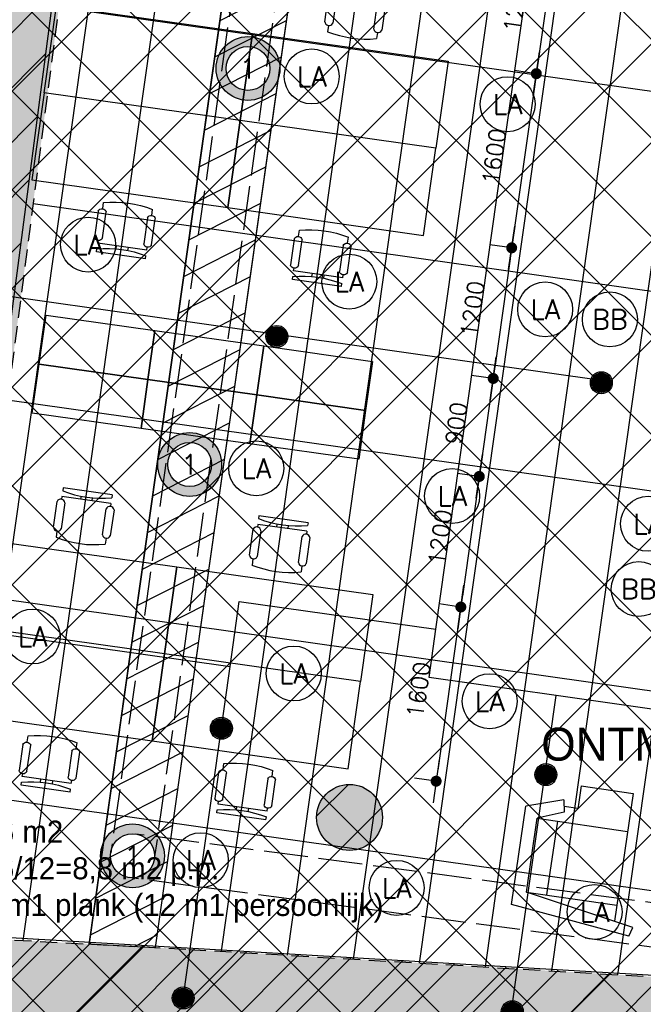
# Model space of a CAD drawing. Header units: millimetres. Extents: x -4107 to 114693, y -37499 to 54671.
# Tile 11 of 156: x 29705 to 35379, y 21328 to 30285. Entities that reach past the tile are written whole.
import ezdxf
from ezdxf.enums import TextEntityAlignment as Align

# ---------------------------------------------------------------- set-up
doc = ezdxf.new("R2010")
doc.units = ezdxf.units.MM
doc.header["$LTSCALE"] = 50
for name, pattern in [('B0702', [4.6875, 3.125, -1.5625]), ('XREF_06_Vloergoot installaties$0$E_GOOT5', [10, 8, -2]), ('XREF_06_werkset$0$B0702', [4.6875, 3.125, -1.5625])]:
    doc.linetypes.add(name, pattern=pattern)
for name, color, linetype in [('FOK_ BRANDSLANGHASPELS', 2, 'Continuous'), ('FOK_05---_TEKST_25', 2, 'Continuous'), ('FOK_08---_MAATVOERING', 2, 'Continuous'), ('FOK_22_BINNENWANDEN', 2, 'Continuous'), ('FOK_82_LOS MEUBILAIR', 1, 'Continuous'), ('XREF_06_PLAFOND$0$AA00VV4-_SOLID252', 254, 'Continuous'), ('XREF_06_PLAFOND$0$AA45----_PLAFONDAFW', 1, 'Continuous'), ('XREF_06_PLAFOND$0$AI45----_PLAFONDAFW', 2, 'Continuous'), ('XREF_06_Sprinkler installatie$0$WL$1----', 3, 'Continuous'), ('XREF_06_Sprinkler installatie$0$WL524---', 4, 'Continuous'), ('XREF_06_Sprinkler installatie$0$WL6516--', 4, 'Continuous'), ('XREF_06_verlichting$0$EL6311--', 3, 'Continuous'), ('XREF_06_Vloergoot installaties$0$EL6131--_VG', 3, 'Continuous'), ('XREF_06_Vloergoot installaties$0$EL6222--', 3, 'Continuous'), ('XREF_06_werkset$0$AA28G---_PREFABBETON', 242, 'Continuous'), ('XREF_06_werkset$0$AI35----_PLAFONDS', 242, 'Continuous'), ('XREF_06_werkset$0$AL28G---_PREFABBETON', 4, 'Continuous')]:
    doc.layers.add(name, color=color, linetype=linetype)
doc.styles.add('FOK-DIM', font='romans.shx')
doc.styles.add('XREF_06_Sprinkler installatie$0$Standard', font='txt')
doc.styles.add('XREF_06_verlichting$0$BURO-018', font='simplex.shx', dxfattribs={"height": 180})
doc.styles.add('XREF_06_Vloergoot installaties$0$BURO-018', font='simplex.shx', dxfattribs={"height": 180})
doc.dimstyles.new('FOK-100', dxfattribs={"dimscale": 100, "dimtxt": 1.5, "dimasz": 1, "dimexe": 2, "dimexo": 0, "dimgap": 2, "dimtad": 1, "dimdec": 0, "dimzin": 11, "dimdsep": 46, "dimtxsty": 'FOK-DIM', "dimblk1": 'DOT', "dimblk2": 'DOT', "dimsah": 1, "dimcen": 2.5, "dimclrd": 256, "dimclre": 256, "dimclrt": 256, "dimadec": 0, "dimazin": 0, "dimtfac": 1, "dimtdec": 0, "dimtix": 1, "dimtmove": 2, "dimatfit": 3, "dimldrblk": 'DOT', "dimfxl": 2, "dimtolj": 1, "dimtzin": 0, "dimarcsym": 0})

# ---------------------------------------------------------------- blocks, each defined once
blk = doc.blocks.new('XREF_06_Sprinkler installatie$0$SP-KOP02')
at = {"color": 0, "linetype": 'Continuous'}
for p, q in [((-0.875, -0.023), (0.023, 0.875)), ((-0.847, -0.219), (0.219, 0.847)), ((-0.843, 0.233), (-0.233, 0.843)), ((-0.786, -0.383), (0.383, 0.786)), ((-0.702, -0.523), (0.523, 0.702)), ((-0.595, -0.641), (0.641, 0.595)), ((-0.469, -0.739), (0.739, 0.469)), ((-0.32, -0.815), (0.815, 0.32)), ((-0.144, -0.863), (0.863, 0.144)), ((0.072, -0.872), (0.872, -0.072)), ((0.381, -0.788), (0.788, -0.381))]:
    blk.add_line(p, q, dxfattribs=at)
at = {"color": 0, "linetype": 'Continuous', "const_width": 0.875}
blk.add_lwpolyline([(-0.438, 0, 1), (0.438, 0, 1)], format="xyb", close=True, dxfattribs=at)
at = {"color": 0, "linetype": 'Continuous'}
for radius in [1, 0.875]:
    blk.add_circle((0, 0), radius, dxfattribs=at)
at = {"color": 0, "linetype": 'Continuous', "style": 'XREF_06_Sprinkler installatie$0$Standard', "flags": 1}
for tag, p in [('SP_MATCODE', (2, 2)), ('SP_TEMP', (2, -3)), ('SP_DOORL', (2, -5)), ('SP_KFACT', (2, -7)), ('SP_SPRHK', (2, -9)), ('SP_KLEP', (2, -11))]:
    blk.add_attdef(tag, p, '', height=1, dxfattribs=at)
blk = doc.blocks.new('XREF_06_Sprinkler installatie')
at = {"layer": 'XREF_06_Sprinkler installatie$0$WL$1----'}
h = blk.add_hatch(dxfattribs=at)
h.set_pattern_fill('JIS_WOOD', color=256, scale=500, style=0)
h.set_pattern_definition([(45, (0, -36464.7), (-250, 250), [])])
h.paths.add_polyline_path([(30743.8, 36094.7), (95370.7, 36094.7), (86389.5, -27327.7), (59723.1, -18673.6), (68740.5, 7763.6), (69241.7, 10785.2), (68849, 13405.9), (67638.6, 16023.5), (65645.6, 18159.9), (63178.4, 19545.4), (60388.2, 20131.5), (28895, 21976)], flags=16)
h.paths.add_polyline_path([(29853.9, 37108.7), (96538.4, 37108.7), (87224.3, -28664.7), (58653.6, -19392.5), (68002.1, 8015.3), (68349.5, 9912.5), (68461.1, 10706.3), (68321.4, 11469.3), (68229.8, 12765.7), (68109.2, 13218.5), (67906.9, 13527.4), (67399.1, 14920.6), (67172.5, 15065.3), (66709.9, 15980.2), (66021.2, 16693), (65104.6, 17592.2), (63974.8, 18325.8), (62832.6, 18841.7), (59822.5, 19383.9), (28023.7, 21252.6)])
blk.add_lwpolyline([(30743.8, 36094.7), (95370.7, 36094.7), (86389.5, -27327.7), (59723.1, -18673.6), (68740.5, 7763.6), (69241.7, 10785.2), (68849, 13405.9), (67638.6, 16023.5), (65645.6, 18159.9), (63178.4, 19545.4), (60388.2, 20131.5), (28895, 21976)], close=True, dxfattribs=at)
at = {"layer": 'XREF_06_Sprinkler installatie$0$WL524---'}
for p, q in [((33491.3, 24739.3), (34337.1, 30712.2)), ((29256.7, 27819.5), (34974.8, 27009.8)), ((31618.9, 24400.2), (31702.8, 24992.6)), ((31702.8, 24992.6), (33491.3, 24739.3)), ((28861.6, 24790.6), (31618.9, 24400.2)), ((33429.3, 24301.1), (33491.3, 24739.3)), ((31185.2, 21337.6), (31618.9, 24400.2)), ((34586.6, 24137.2), (33429.3, 24301.1)), ((34178.1, 21252.2), (34586.6, 24137.2)), ((36480.8, 23868.9), (34586.6, 24137.2))]:
    blk.add_line(p, q, dxfattribs=at)
at = {"layer": 'XREF_06_Sprinkler installatie$0$WL6516--', "xscale": 99.9999999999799, "yscale": 100, "zscale": 100, "rotation": 7.589429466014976}
for p in [(32044.8, 27403.2), (34997, 26982.1), (31540.1, 23838.7), (34492.3, 23417.6), (31192.7, 21385.7), (34186.8, 21260.7)]:
    blk.add_blockref('XREF_06_Sprinkler installatie$0$SP-KOP02', p, dxfattribs=at)
blk = doc.blocks.new('XREF_06_Vloergoot installaties$0$E00415')
at = {"linetype": 'Continuous'}
h = blk.add_hatch(color=0, dxfattribs=at)
edge = h.paths.add_edge_path()
edge.add_arc((0, 0), 2.9, 0, 360)
edge = h.paths.add_edge_path(flags=16)
edge.add_arc((0, 0), 2, 0, 360)
at = {"color": 0, "linetype": 'Continuous'}
for radius in [2.9, 2]:
    blk.add_circle((0, 0), radius, dxfattribs=at)
at = {"color": 0, "linetype": 'Continuous', "style": 'XREF_06_Vloergoot installaties$0$BURO-018'}
for tag, p in [('E_GKAST', (0, 8)), ('E_GROEP', (0, 5)), ('E_SGROEP', (4.5, 5))]:
    blk.add_attdef(tag, text='', height=1.8, dxfattribs=at).set_placement(p, align=Align.MIDDLE)
at = {"color": 0, "linetype": 'Continuous', "style": 'XREF_06_Vloergoot installaties$0$BURO-018', "flags": 1}
for tag, p in [('E_VERMCODE', (13, 5)), ('E_MATCODE', (0, 0))]:
    blk.add_attdef(tag, text='', height=1.8, dxfattribs=at).set_placement(p, align=Align.MIDDLE)
blk = doc.blocks.new('XREF_06_Vloergoot installaties')
at = {"layer": 'XREF_06_Vloergoot installaties$0$EL6131--_VG', "linetype": 'XREF_06_Vloergoot installaties$0$E_GOOT5'}
for p, q in [((32087.5, 33677.9), (30533.6, 22707)), ((32427.3, 33224.3), (30929.6, 22650.9)), ((39760, 21678), (30758, 22877.2)), ((39707.2, 21281.5), (30705.2, 22480.7))]:
    blk.add_line(p, q, dxfattribs=at)
at = {"layer": 'XREF_06_Vloergoot installaties$0$EL6222--'}
ref = blk.add_blockref('XREF_06_Vloergoot installaties$0$E00415', (31782.1, 29841), dxfattribs=dict(at, xscale=99.99999999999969, yscale=100, zscale=100, rotation=352.2551880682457))
ref.add_attrib('E_GROEP', '1', dxfattribs={"layer": '0', "color": 1, "linetype": 'Continuous', "height": 180, "style": 'XREF_06_Vloergoot installaties$0$BURO-018'}).set_placement((31782.1, 29841), align=Align.MIDDLE)
ref = blk.add_blockref('XREF_06_Vloergoot installaties$0$E00415', (31251.6, 26238.7), dxfattribs=dict(at, xscale=99.99999999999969, yscale=100, zscale=100, rotation=352.2551880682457))
ref.add_attrib('E_GROEP', '1', dxfattribs={"layer": '0', "color": 1, "linetype": 'Continuous', "height": 180, "style": 'XREF_06_Vloergoot installaties$0$BURO-018'}).set_placement((31251.6, 26238.7), align=Align.MIDDLE)
ref = blk.add_blockref('XREF_06_Vloergoot installaties$0$E00415', (30731.6, 22678.9), dxfattribs=dict(at, xscale=99.99999999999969, yscale=100, zscale=100, rotation=352.2551880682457))
ref.add_attrib('E_GROEP', '1', dxfattribs={"layer": '0', "color": 1, "linetype": 'Continuous', "height": 180, "style": 'XREF_06_Vloergoot installaties$0$BURO-018'}).set_placement((30731.6, 22678.9), align=Align.MIDDLE)
blk = doc.blocks.new('XREF_06_PLAFOND')
at = {"layer": 'XREF_06_PLAFOND$0$AA00VV4-_SOLID252'}
h = blk.add_hatch(color=256, dxfattribs=at)
edge = h.paths.add_edge_path()
edge.add_line((87220.1, -28652.8), (96531.3, 37099.7))
edge.add_line((96531.3, 37099.7), (29925.1, 37099.7))
edge.add_line((29925.1, 37099.7), (27765.5, 20607.3))
edge.add_line((27765.5, 20607.3), (31097.5, 20428.6))
edge.add_line((31097.5, 20428.6), (31103.1, 20519.4))
edge.add_line((31103.1, 20519.4), (31163, 20516.2))
edge.add_line((31163, 20516.2), (31182.2, 20829.6))
edge.add_line((31182.2, 20829.6), (60332.4, 19103.1))
edge.add_arc((59884.7, 10785.2), 8330, -18.83392, 86.91943, ccw=False)
edge.add_line((67768.7, 8096), (58457.3, -19218.5))
edge.add_line((58457.3, -19218.5), (58452.6, -19217))
edge.add_line((58452.6, -19217), (58423.3, -19307.3))
edge.add_line((58423.3, -19307.3), (87220.1, -28652.8))
edge = h.paths.add_edge_path(flags=16)
edge.add_arc((59884.7, 10785.2), 9330, 341.17597, 446.61048)
edge.add_line((60436.4, 20098.9), (31243.3, 21827.8))
edge.add_line((31243.3, 21827.8), (28955.1, 21950.5))
edge.add_line((28955.1, 21950.5), (30807, 36094.7))
edge.add_line((30807, 36094.7), (95373.9, 36094.7))
edge.add_line((95373.9, 36094.7), (86392.8, -27327.7))
edge.add_line((86392.8, -27327.7), (59702.3, -18665.8))
edge.add_line((59702.3, -18665.8), (68715.7, 7774.7))
at = {"layer": 'XREF_06_PLAFOND$0$AA45----_PLAFONDAFW'}
h = blk.add_hatch(dxfattribs=at)
h.set_pattern_fill('ANSI31', color=256, scale=2200, angle=342.02, style=0)
h.set_pattern_definition([(27.02, (0, 0), (-124.9329, 244.9832), [])])
h.paths.add_polyline_path([(30338.2, 21878.2), (30939.3, 21844.1), (32957.3, 36094.8), (32351.4, 36094.8)])
at = {"layer": 'XREF_06_PLAFOND$0$AI45----_PLAFONDAFW'}
h = blk.add_hatch(dxfattribs=at)
h.set_pattern_fill('_USER,_O', color=256, scale=1800, pattern_type=0)
h.set_pattern_definition([(351.94, (60508.5, -17546.5), (252.38, 1782.22), [])])
edge = h.paths.add_edge_path(flags=16)
edge.add_arc((41622.2, 26897.4), 5449.9, 0, 180)
edge.add_arc((41622.2, 26897.4), 5449.9, 180, 360)
h.paths.add_polyline_path([(49833.5, 30277.3), (51633.5, 30277.3), (51633.5, 27677.3), (49833.5, 27677.3)], flags=16)
edge = h.paths.add_edge_path(flags=16)
edge.add_arc((86127.3, 26613.5), 3800, 0, 180)
edge.add_arc((86127.3, 26613.5), 3800, 180, 360)
edge = h.paths.add_edge_path(flags=16)
edge.add_arc((74998.8, -10766.8), 5450, 0, 180)
edge.add_arc((74998.8, -10766.8), 5450, 180, 360)
edge = h.paths.add_edge_path()
edge.add_arc((59888.1, 10791.1), 9323.9, 341.24236, 446.62909)
edge.add_line((60436.4, 20098.9), (31243.3, 21827.8))
edge.add_line((31243.3, 21827.8), (28955.1, 21950.5))
edge.add_line((28955.1, 21950.5), (30807, 36094.7))
edge.add_line((30807, 36094.7), (95373.9, 36094.7))
edge.add_line((95373.9, 36094.7), (86392.8, -27327.7))
edge.add_line((86392.8, -27327.7), (59702.3, -18665.8))
edge.add_line((59702.3, -18665.8), (68716.8, 7792.9))
h = blk.add_hatch(dxfattribs=at)
h.set_pattern_fill('_USER,_O', color=256, scale=600, angle=90, pattern_type=0)
h.set_pattern_definition([(81.94, (95317.84, 35698.9), (-594.073, 84.126), [])])
edge = h.paths.add_edge_path(flags=16)
edge.add_arc((86127.3, 26613.5), 3800, 0, 360)
edge = h.paths.add_edge_path(flags=16)
edge.add_arc((74998.8, -10766.8), 5450, 0, 360)
edge = h.paths.add_edge_path(flags=16)
edge.add_arc((41622.2, 26897.4), 5449.9, 0, 360)
h.paths.add_polyline_path([(49933.5, 30177.3), (51533.5, 30177.3), (51533.5, 27777.3), (49933.5, 27777.3)], flags=16)
edge = h.paths.add_edge_path()
edge.add_arc((59888.1, 10791.1), 9323.9, 341.24236, 446.62909)
edge.add_line((60436.4, 20098.9), (31243.3, 21827.8))
edge.add_line((31243.3, 21827.8), (28955.1, 21950.5))
edge.add_line((28955.1, 21950.5), (30807, 36094.7))
edge.add_line((30807, 36094.7), (95373.9, 36094.7))
edge.add_line((95373.9, 36094.7), (86392.8, -27327.7))
edge.add_line((86392.8, -27327.7), (59702.3, -18665.8))
edge.add_line((59702.3, -18665.8), (68716.8, 7792.9))
at = {"layer": 'XREF_06_PLAFOND$0$AA45----_PLAFONDAFW'}
blk.add_lwpolyline([(30338.2, 21878.2), (30939.3, 21844.1), (32957.3, 36094.8), (32351.4, 36094.8)], close=True, dxfattribs=at)
blk = doc.blocks.new('XREF_06_verlichting$0$1115B3A')
at = {"color": 0, "linetype": 'Continuous'}
blk.add_circle((0, 0), 2.5, dxfattribs=at)
at = {"color": 0, "linetype": 'Continuous', "style": 'XREF_06_verlichting$0$BURO-018'}
for tag, p in [('E_GKAST', (0, 8)), ('E_GROEP', (0, 5)), ('E_SGROEP', (4.5, 5)), ('E_ARMCODE', (0, 0)), ('E_SLET', (4.5, -1))]:
    blk.add_attdef(tag, text='', height=1.8, dxfattribs=at).set_placement(p, align=Align.MIDDLE)
blk = doc.blocks.new('XREF_06_verlichting')
at = {"layer": 'XREF_06_verlichting$0$EL6311--'}
ref = blk.add_blockref('XREF_06_verlichting$0$1115B3A', (32362, 29768.3), dxfattribs=dict(at, xscale=100, yscale=100, zscale=100))
ref.add_attrib('E_ARMCODE', 'LA', dxfattribs={"layer": '0', "color": 1, "linetype": 'Continuous', "height": 180, "style": 'XREF_06_verlichting$0$BURO-018'}).set_placement((32362, 29768.3), align=Align.MIDDLE)
ref = blk.add_blockref('XREF_06_verlichting$0$1115B3A', (34144.3, 29515.9), dxfattribs=dict(at, xscale=100, yscale=100, zscale=100))
ref.add_attrib('E_ARMCODE', 'LA', dxfattribs={"layer": '0', "color": 1, "linetype": 'Continuous', "height": 180, "style": 'XREF_06_verlichting$0$BURO-018'}).set_placement((34144.3, 29515.9), align=Align.MIDDLE)
ref = blk.add_blockref('XREF_06_verlichting$0$1115B3A', (30327.4, 28238.5), dxfattribs=dict(at, xscale=100, yscale=100, zscale=100))
ref.add_attrib('E_ARMCODE', 'LA', dxfattribs={"layer": '0', "color": 1, "linetype": 'Continuous', "height": 180, "style": 'XREF_06_verlichting$0$BURO-018'}).set_placement((30327.4, 28238.5), align=Align.MIDDLE)
ref = blk.add_blockref('XREF_06_verlichting$0$1115B3A', (32703.7, 27901.9), dxfattribs=dict(at, xscale=100, yscale=100, zscale=100))
ref.add_attrib('E_ARMCODE', 'LA', dxfattribs={"layer": '0', "color": 1, "linetype": 'Continuous', "height": 180, "style": 'XREF_06_verlichting$0$BURO-018'}).set_placement((32703.7, 27901.9), align=Align.MIDDLE)
ref = blk.add_blockref('XREF_06_verlichting$0$1115B3A', (34486, 27649.6), dxfattribs=dict(at, xscale=100, yscale=100, zscale=100))
ref.add_attrib('E_ARMCODE', 'LA', dxfattribs={"layer": '0', "color": 1, "linetype": 'Continuous', "height": 180, "style": 'XREF_06_verlichting$0$BURO-018'}).set_placement((34486, 27649.6), align=Align.MIDDLE)
ref = blk.add_blockref('XREF_06_verlichting$0$1115B3A', (35074.6, 27558.8), dxfattribs=dict(at, xscale=100, yscale=100, zscale=100))
ref.add_attrib('E_ARMCODE', 'BB', dxfattribs={"layer": '0', "color": 1, "linetype": 'Continuous', "height": 180, "style": 'XREF_06_verlichting$0$BURO-018'}).set_placement((35074.6, 27558.8), align=Align.MIDDLE)
ref = blk.add_blockref('XREF_06_verlichting$0$1115B3A', (31857.3, 26203.9), dxfattribs=dict(at, xscale=100, yscale=100, zscale=100))
ref.add_attrib('E_ARMCODE', 'LA', dxfattribs={"layer": '0', "color": 1, "linetype": 'Continuous', "height": 180, "style": 'XREF_06_verlichting$0$BURO-018'}).set_placement((31857.3, 26203.9), align=Align.MIDDLE)
ref = blk.add_blockref('XREF_06_verlichting$0$1115B3A', (33639.5, 25951.5), dxfattribs=dict(at, xscale=100, yscale=100, zscale=100))
ref.add_attrib('E_ARMCODE', 'LA', dxfattribs={"layer": '0', "color": 1, "linetype": 'Continuous', "height": 180, "style": 'XREF_06_verlichting$0$BURO-018'}).set_placement((33639.5, 25951.5), align=Align.MIDDLE)
ref = blk.add_blockref('XREF_06_verlichting$0$1115B3A', (35421.7, 25699.1), dxfattribs=dict(at, xscale=100, yscale=100, zscale=100))
ref.add_attrib('E_ARMCODE', 'LA', dxfattribs={"layer": '0', "color": 1, "linetype": 'Continuous', "height": 180, "style": 'XREF_06_verlichting$0$BURO-018'}).set_placement((35421.7, 25699.1), align=Align.MIDDLE)
ref = blk.add_blockref('XREF_06_verlichting$0$1115B3A', (35337.3, 25105.7), dxfattribs=dict(at, xscale=100, yscale=100, zscale=100))
ref.add_attrib('E_ARMCODE', 'BB', dxfattribs={"layer": '0', "color": 1, "linetype": 'Continuous', "height": 180, "style": 'XREF_06_verlichting$0$BURO-018'}).set_placement((35337.3, 25105.7), align=Align.MIDDLE)
ref = blk.add_blockref('XREF_06_verlichting$0$1115B3A', (29822.7, 24674), dxfattribs=dict(at, xscale=100, yscale=100, zscale=100))
ref.add_attrib('E_ARMCODE', 'LA', dxfattribs={"layer": '0', "color": 1, "linetype": 'Continuous', "height": 180, "style": 'XREF_06_verlichting$0$BURO-018'}).set_placement((29822.7, 24674), align=Align.MIDDLE)
ref = blk.add_blockref('XREF_06_verlichting$0$1115B3A', (32199, 24337.5), dxfattribs=dict(at, xscale=100, yscale=100, zscale=100))
ref.add_attrib('E_ARMCODE', 'LA', dxfattribs={"layer": '0', "color": 1, "linetype": 'Continuous', "height": 180, "style": 'XREF_06_verlichting$0$BURO-018'}).set_placement((32199, 24337.5), align=Align.MIDDLE)
ref = blk.add_blockref('XREF_06_verlichting$0$1115B3A', (33981.2, 24085.1), dxfattribs=dict(at, xscale=100, yscale=100, zscale=100))
ref.add_attrib('E_ARMCODE', 'LA', dxfattribs={"layer": '0', "color": 1, "linetype": 'Continuous', "height": 180, "style": 'XREF_06_verlichting$0$BURO-018'}).set_placement((33981.2, 24085.1), align=Align.MIDDLE)
ref = blk.add_blockref('XREF_06_verlichting$0$1115B3A', (31352.5, 22639.4), dxfattribs=dict(at, xscale=100, yscale=100, zscale=100))
ref.add_attrib('E_ARMCODE', 'LA', dxfattribs={"layer": '0', "color": 1, "linetype": 'Continuous', "height": 180, "style": 'XREF_06_verlichting$0$BURO-018'}).set_placement((31352.5, 22639.4), align=Align.MIDDLE)
ref = blk.add_blockref('XREF_06_verlichting$0$1115B3A', (33134.7, 22387), dxfattribs=dict(at, xscale=100, yscale=100, zscale=100))
ref.add_attrib('E_ARMCODE', 'LA', dxfattribs={"layer": '0', "color": 1, "linetype": 'Continuous', "height": 180, "style": 'XREF_06_verlichting$0$BURO-018'}).set_placement((33134.7, 22387), align=Align.MIDDLE)
ref = blk.add_blockref('XREF_06_verlichting$0$1115B3A', (34935.9, 22168.3), dxfattribs=dict(at, xscale=100, yscale=100, zscale=100))
ref.add_attrib('E_ARMCODE', 'LA', dxfattribs={"layer": '0', "color": 1, "linetype": 'Continuous', "height": 180, "style": 'XREF_06_verlichting$0$BURO-018'}).set_placement((34935.9, 22168.3), align=Align.MIDDLE)
blk = doc.blocks.new('A$C633B5CD9')
at = {"layer": 'FOK_82_LOS MEUBILAIR'}
for p, q in [((0, 1100), (85.4, 1124.4)), ((0, 1100), (132.5, 0)), ((85.4, 1124.4), (263.5, 119.8)), ((1290, 950), (116.3, 950)), ((263.5, 119.8), (263.5, 950)), ((942, 119.8), (942, 950)), ((1290, 471.6), (1290, 950)), ((1120.3, 471.6), (1081.8, 471.6)), ((1081.8, 471.6), (1081.8, 345.4)), ((1290, 471.6), (1120.3, 471.6)), ((942, 304.8), (263.5, 304.8)), ((1031, 354.4), (942, 119.8)), ((1142.4, 334.7), (1031, 354.4)), ((1142.4, 334.7), (1034.7, 0)), ((263.5, 119.8), (942, 119.8)), ((132.5, 0), (1034.7, 0))]:
    blk.add_line(p, q, dxfattribs=at)
blk = doc.blocks.new('XREF_06_werkset$0$V-H-28G001_B09145W02')
at = {"layer": 'XREF_06_werkset$0$AA28G---_PREFABBETON'}
blk.add_hatch(color=254, dxfattribs=at).paths.add_polyline_path([(300, 0, 0.57735), (-150, 259.8, 0.57735), (-150, -259.8, 0.57735)])
h = blk.add_hatch(dxfattribs=at)
h.set_pattern_fill('KALKZST', color=1, scale=880, style=0)
h.set_pattern_definition([(45, (0, 0), (-390.3, 390.3), [])])
h.paths.add_polyline_path([(300, 0, 0.57735), (-150, 259.8, 0.57735), (-150, -259.8, 0.57735)])
at = {"layer": 'XREF_06_werkset$0$AL28G---_PREFABBETON'}
blk.add_circle((0, 0), 300, dxfattribs=at)
blk = doc.blocks.new('XREF_06_werkset$0$V-H-28X00B_09145B1')
blk.add_blockref('XREF_06_werkset$0$V-H-28G001_B09145W02', (32705.9, 23028.8))
blk = doc.blocks.new('XREF_06_werkset')
at = {"layer": 'XREF_06_werkset$0$AI35----_PLAFONDS', "linetype": 'XREF_06_werkset$0$B0702'}
blk.add_lwpolyline([(68715.7, 7774.7), (59702.3, -18665.8), (86392.8, -27327.7), (95373.9, 36094.7), (30807, 36094.7), (28955, 21950.5), (31243.3, 21827.8), (60436.4, 20098.9, -0.495504)], format="xyb", close=True, dxfattribs=at)
blk.add_blockref('XREF_06_werkset$0$V-H-28X00B_09145B1', (0, 0))
blk = doc.blocks.new('DOT')
at = {"color": 0}
blk.add_line((-2, 0), (2, 0), dxfattribs=at)
at = {"color": 0, "const_width": 0.5}
blk.add_lwpolyline([(-0.25, 0, 1), (0.25, 0, 1)], format="xyb", close=True, dxfattribs=at)
blk = doc.blocks.new('*D86')
at = {"layer": 'Defpoints', "color": 0}
for p in [(34013, 27021.2), (33886.8, 26130.1), (33886.8, 26130.1)]:
    blk.add_point(p, dxfattribs=at)
at = {"layer": 'FOK_08---_MAATVOERING', "lineweight": -2}
for p, q in [((34013, 27021.2), (33815, 27049.2)), ((33999, 26922.2), (33900.8, 26229.1)), ((33886.8, 26130.1), (33688.8, 26158.1))]:
    blk.add_line(p, q, dxfattribs=at)
at = {"layer": 'FOK_08---_MAATVOERING', "lineweight": -2, "xscale": 100, "yscale": 100, "zscale": 100}
for p, rotation in [((34013, 27021.2), 81.93999999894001), ((33886.8, 26130.1), 261.93999999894)]:
    blk.add_blockref('DOT', p, dxfattribs=dict(at, rotation=rotation))
at = {"layer": 'FOK_08---_MAATVOERING', "insert": (33677.6, 26614.2), "char_height": 150, "attachment_point": 5, "rotation": 81.94, "style": 'FOK-DIM'}
blk.add_mtext('\\A1;900', dxfattribs=at)
blk = doc.blocks.new('*D87')
at = {"layer": 'Defpoints', "color": 0}
for p in [(33886.8, 26130.1), (33718.6, 24942), (33718.6, 24942)]:
    blk.add_point(p, dxfattribs=at)
at = {"layer": 'FOK_08---_MAATVOERING', "lineweight": -2}
for p, q in [((33886.8, 26130.1), (33688.8, 26158.1)), ((33872.8, 26031.1), (33732.6, 25041)), ((33718.6, 24942), (33520.5, 24970))]:
    blk.add_line(p, q, dxfattribs=at)
at = {"layer": 'FOK_08---_MAATVOERING', "lineweight": -2, "xscale": 100, "yscale": 100, "zscale": 100}
for p, rotation in [((33886.8, 26130.1), 81.93999999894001), ((33718.6, 24942), 261.93999999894)]:
    blk.add_blockref('DOT', p, dxfattribs=dict(at, rotation=rotation))
at = {"layer": 'FOK_08---_MAATVOERING', "insert": (33530.4, 25574.6), "char_height": 150, "attachment_point": 5, "rotation": 81.94, "style": 'FOK-DIM'}
blk.add_mtext('\\A1;1200', dxfattribs=at)
blk = doc.blocks.new('*D88')
at = {"layer": 'Defpoints', "color": 0}
for p in [(33718.6, 24942), (33494.2, 23357.8), (33494.2, 23357.8)]:
    blk.add_point(p, dxfattribs=at)
at = {"layer": 'FOK_08---_MAATVOERING', "lineweight": -2}
for p, q in [((33718.6, 24942), (33520.5, 24970)), ((33704.5, 24842.9), (33508.2, 23456.8)), ((33494.2, 23357.8), (33296.2, 23385.8))]:
    blk.add_line(p, q, dxfattribs=at)
at = {"layer": 'FOK_08---_MAATVOERING', "lineweight": -2, "xscale": 100, "yscale": 100, "zscale": 100}
for p, rotation in [((33718.6, 24942), 81.93999999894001), ((33494.2, 23357.8), 261.93999999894)]:
    blk.add_blockref('DOT', p, dxfattribs=dict(at, rotation=rotation))
at = {"layer": 'FOK_08---_MAATVOERING', "insert": (33334.1, 24188.4), "char_height": 150, "attachment_point": 5, "rotation": 81.94, "style": 'FOK-DIM'}
blk.add_mtext('\\A1;1600', dxfattribs=at)
blk = doc.blocks.new('WP 1600-800')
at = {"linetype": 'Continuous'}
for p, q in [((701.5, 1636.1), (940, 1636.1)), ((569, 1600.1), (595.5, 1600.1)), ((569, 1600.1), (569, 1149.6)), ((648.5, 1600.1), (675, 1600.1)), ((648.5, 1600.1), (648.5, 1149.6)), ((940, 1564.1), (701.5, 1564.1)), ((966.5, 1600.1), (1022, 1600.1)), ((648.5, 1427.8), (620.3, 1427.8)), ((620.9, 1321.8), (648.5, 1321.8)), ((701.5, 1185.6), (940, 1185.6)), ((569, 1149.6), (595.5, 1149.6)), ((648.5, 1149.6), (675, 1149.6)), ((935.6, 1113), (697.1, 1113)), ((966.5, 1149.6), (1022, 1149.6))]:
    blk.add_line(p, q, dxfattribs=at)
blk.add_lwpolyline([(1133.9, 2274.8), (1933.9, 2274.8), (1933.9, 474.8), (1133.9, 474.8)], close=True)
for centre, radius, start, end in [((712.7, 1600.1), 37.7, 107.28561, 252.71439), ((928.8, 1600.1), 37.7, 287.28561, 72.71439), ((-348.6, 1374.8), 970.6, 346.5803, 13.4197), ((77.9, 1374.8), 970.6, 346.5803, 13.4197), ((710.9, 1148.6), 38.2, 104.35438, 248.70731), ((926.1, 1150), 38.2, 284.35438, 68.70731)]:
    blk.add_arc(centre, radius, start, end, dxfattribs=at)
blk = doc.blocks.new('kast')
at = {"layer": 'FOK_82_LOS MEUBILAIR'}
blk.add_lwpolyline([(-1052.2, -305.5), (-62.1, -445.7), (1, -0.1), (-989.1, 140.1)], close=True, dxfattribs=at)
blk = doc.blocks.new('*D132')
at = {"layer": 'Defpoints', "color": 0}
for p in [(34181.3, 28209.4), (34013, 27021.2), (34013, 27021.2)]:
    blk.add_point(p, dxfattribs=at)
at = {"layer": 'FOK_08---_MAATVOERING', "lineweight": -2}
for p, q in [((34181.3, 28209.4), (33983.2, 28237.4)), ((34167.2, 28110.3), (34027, 27120.2)), ((34013, 27021.2), (33815, 27049.2))]:
    blk.add_line(p, q, dxfattribs=at)
at = {"layer": 'FOK_08---_MAATVOERING', "lineweight": -2, "xscale": 100, "yscale": 100, "zscale": 100}
for p, rotation in [((34181.3, 28209.4), 81.93999999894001), ((34013, 27021.2), 261.93999999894)]:
    blk.add_blockref('DOT', p, dxfattribs=dict(at, rotation=rotation))
at = {"layer": 'FOK_08---_MAATVOERING', "insert": (33824.8, 27653.8), "char_height": 150, "attachment_point": 5, "rotation": 81.94, "style": 'FOK-DIM'}
blk.add_mtext('\\A1;1200', dxfattribs=at)
blk = doc.blocks.new('*D133')
at = {"layer": 'Defpoints', "color": 0}
for p in [(34405.6, 29793.5), (34181.3, 28209.4), (34181.3, 28209.4)]:
    blk.add_point(p, dxfattribs=at)
at = {"layer": 'FOK_08---_MAATVOERING', "lineweight": -2}
for p, q in [((34405.6, 29793.5), (34207.6, 29821.6)), ((34391.6, 29694.5), (34195.3, 28308.4)), ((34181.3, 28209.4), (33983.2, 28237.4))]:
    blk.add_line(p, q, dxfattribs=at)
at = {"layer": 'FOK_08---_MAATVOERING', "lineweight": -2, "xscale": 100, "yscale": 100, "zscale": 100}
for p, rotation in [((34405.6, 29793.5), 81.93999999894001), ((34181.3, 28209.4), 261.93999999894)]:
    blk.add_blockref('DOT', p, dxfattribs=dict(at, rotation=rotation))
at = {"layer": 'FOK_08---_MAATVOERING', "insert": (34021.1, 29040), "char_height": 150, "attachment_point": 5, "rotation": 81.94, "style": 'FOK-DIM'}
blk.add_mtext('\\A1;1600', dxfattribs=at)
blk = doc.blocks.new('*D135')
at = {"layer": 'Defpoints', "color": 0}
for p in [(34573.8, 30981.7), (34405.6, 29793.5), (34405.6, 29793.5)]:
    blk.add_point(p, dxfattribs=at)
at = {"layer": 'FOK_08---_MAATVOERING', "lineweight": -2}
for p, q in [((34573.8, 30981.7), (34375.8, 31009.7)), ((34559.8, 30882.7), (34419.6, 29892.6)), ((34405.6, 29793.5), (34207.6, 29821.6))]:
    blk.add_line(p, q, dxfattribs=at)
at = {"layer": 'FOK_08---_MAATVOERING', "lineweight": -2, "xscale": 100, "yscale": 100, "zscale": 100}
for p, rotation in [((34573.8, 30981.7), 81.93999999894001), ((34405.6, 29793.5), 261.93999999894)]:
    blk.add_blockref('DOT', p, dxfattribs=dict(at, rotation=rotation))
at = {"layer": 'FOK_08---_MAATVOERING', "insert": (34217.4, 30426.2), "char_height": 150, "attachment_point": 5, "rotation": 81.94, "style": 'FOK-DIM'}
blk.add_mtext('\\A1;1200', dxfattribs=at)
blk = doc.blocks.new('A$C4D8164B4')
at = {"layer": 'FOK_ BRANDSLANGHASPELS', "color": 2}
blk.add_circle((20000, 20000), 20000, dxfattribs=at)

msp = doc.modelspace()

# ---------------------------------------------------------------- hatches: boundary and pattern name
at = {"layer": 'FOK_08---_MAATVOERING'}
h = msp.add_hatch(dxfattribs=at)
h.set_pattern_fill('ANSI37', color=254, scale=200, style=0)
h.paths.add_polyline_path([(35720.9, 20811), (28026.6, 21249.2), (30071.3, 36864.7), (35720.9, 36864.6)])

# ---------------------------------------------------------------- block references
for name in ['XREF_06_werkset', 'XREF_06_PLAFOND', 'XREF_06_PLAFOND', 'XREF_06_Sprinkler installatie', 'XREF_06_Sprinkler installatie', 'XREF_06_Vloergoot installaties', 'XREF_06_Vloergoot installaties']:
    msp.add_blockref(name, (0, 0))
at = {"layer": 'FOK_ BRANDSLANGHASPELS', "color": 5}
msp.add_blockref('A$C4D8164B4', (17554.1, 14671.5), dxfattribs=at)
at = {"layer": 'FOK_22_BINNENWANDEN'}
msp.add_blockref('XREF_06_verlichting', (0, 0), dxfattribs=at)
at = {"layer": 'FOK_82_LOS MEUBILAIR'}
for p, rotation in [((29728.5, 31601.1), 261.9399999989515), ((31510.7, 31348.7), 261.9399999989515), ((29041.5, 26749.5), 261.9399999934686), ((30823.7, 26497.1), 261.9399999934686)]:
    msp.add_blockref('WP 1600-800', p, dxfattribs=dict(at, rotation=rotation))
at = {"layer": 'FOK_82_LOS MEUBILAIR', "xscale": -1}
for name, p, rotation in [('WP 1600-800', (29186.2, 27771.5), 261.9399999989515), ('WP 1600-800', (30968.4, 27519.1), 261.9399999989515), ('kast', (30871.1, 27011.6), 163.8799999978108), ('kast', (31861.3, 26871.4), 163.8799999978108), ('kast', (32851.4, 26731.2), 163.8799999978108), ('kast', (30808.1, 26566.1), 163.8799999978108), ('kast', (31798.2, 26425.9), 163.8799999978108), ('kast', (32788.3, 26285.7), 163.8799999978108), ('WP 1600-800', (28499.2, 22919.9), 261.9399999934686), ('WP 1600-800', (30281.4, 22667.5), 261.9399999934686), ('A$C633B5CD9', (34159.5, 22106.1), 261.6662502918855)]:
    msp.add_blockref(name, p, dxfattribs=dict(at, rotation=rotation))

# ---------------------------------------------------------------- texts
at = {"layer": 'FOK_05---_TEKST_25', "color": 2, "insert": (34450.8, 23844.5), "char_height": 300, "width": 57960.996, "attachment_point": 1}
msp.add_mtext('{\\fCentury Gothic|b0|i0|c0|p34;ONTMOETEN}', dxfattribs=at)
at = {"layer": 'FOK_08---_MAATVOERING', "color": 13, "linetype": 'B0702', "ltscale": 2, "insert": (29209, 22998.9), "char_height": 200, "width": 57960.996, "attachment_point": 1}
msp.add_mtext('{\\fCentury Gothic|b0|i0|c0|p34;106 m2\\P106/12=8,8 m2 p.p.\\P36 m1 plank (12 m1 persoonlijk)}', dxfattribs=at)

# ---------------------------------------------------------------- dimensions: what is measured, and where the dimension line sits
at = {"layer": 'FOK_08---_MAATVOERING'}
for base, p1, p2, picture, middle in [((34405.6, 29793.5), (34573.8, 30981.7), (34405.6, 29793.5), '*D135', (34217.4, 30426.2)), ((34181.3, 28209.4), (34405.6, 29793.5), (34181.3, 28209.4), '*D133', (34021.1, 29040)), ((34013, 27021.2), (34181.3, 28209.4), (34013, 27021.2), '*D132', (33824.8, 27653.8)), ((33886.8, 26130.1), (34013, 27021.2), (33886.8, 26130.1), '*D86', (33677.6, 26614.2)), ((33718.6, 24942), (33886.8, 26130.1), (33718.6, 24942), '*D87', (33530.4, 25574.6)), ((33494.2, 23357.8), (33718.6, 24942), (33494.2, 23357.8), '*D88', (33334.1, 24188.4))]:
    dim = msp.add_linear_dim(base=base, p1=p1, p2=p2, angle=81.94, dimstyle='FOK-100', dxfattribs=at)
    dim.commit()
    dim.dimension.update_dxf_attribs({"geometry": picture, "text_midpoint": middle})

doc.saveas('drawing.dxf')
